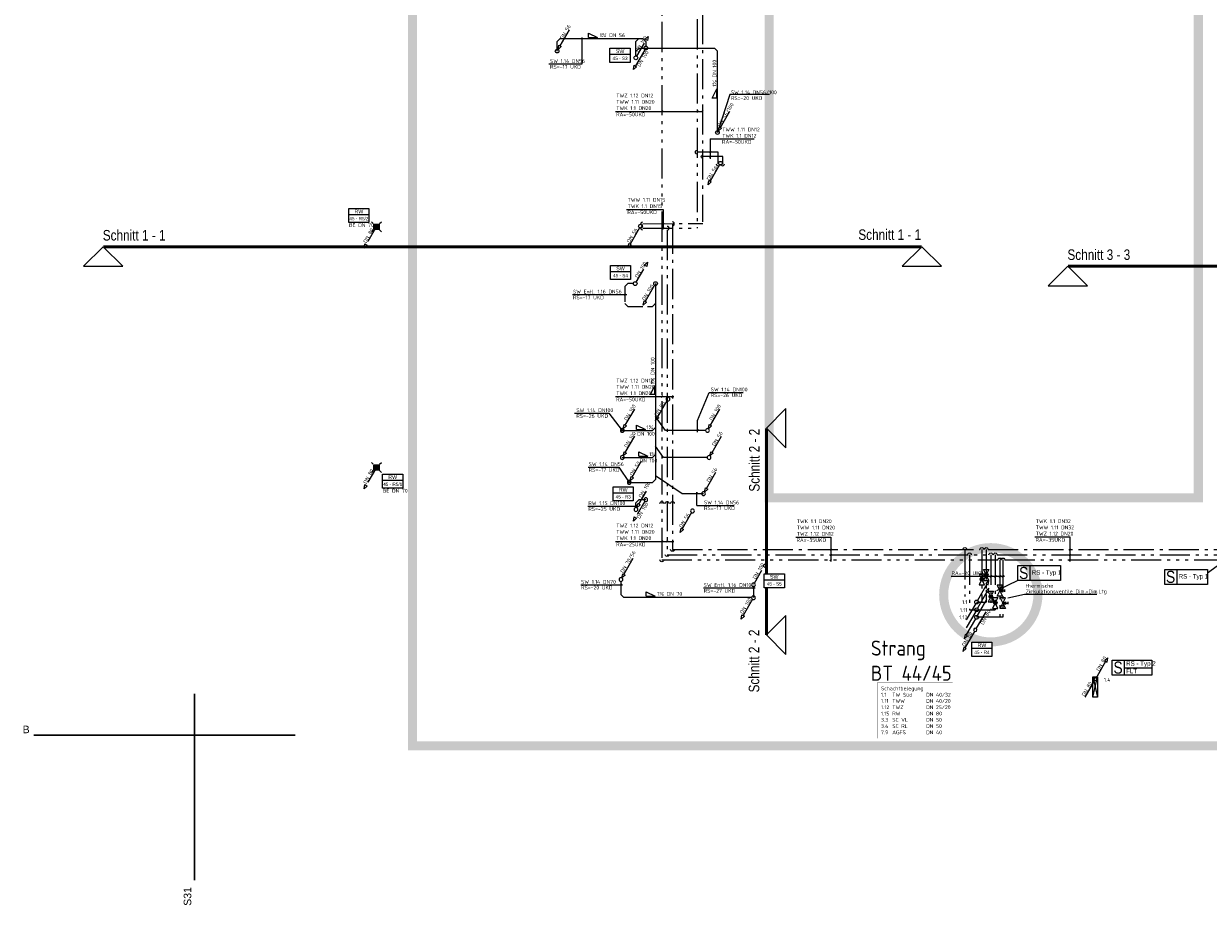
# Model space of a CAD drawing. Header units: metres. Extents: x -5 to 278, y -19 to 180.
# Tile 1 of 59: x 9 to 49, y 2 to 31. Entities that reach past the tile are written whole.
import ezdxf
from ezdxf.enums import TextEntityAlignment as Align

# ---------------------------------------------------------------- set-up
doc = ezdxf.new("R2010")
doc.units = ezdxf.units.M
doc.header["$LTSCALE"] = 0.1
for name, pattern in [('_PGMM_Ge_2Pkt', [16, 10, -2, 0, -2, 0, -2]), ('_PGMM_Ge_3Pkt', [18, 10, -2, 0, -2, 0, -2, 0, -2]), ('_PGMM_Ge_Ku', [6.5, 5, -1.5]), ('_PGMM_Ge_Pkt', [14, 10, -2, 0, -2])]:
    doc.linetypes.add(name, pattern=pattern)
doc.layers.get('0').update_dxf_attribs({"linetype": 'CONTINUOUS', "lineweight": 20})
for name, color, linetype, lineweight in [('A_TWW Bereiter_6', 4, 'CONTINUOUS', 20), ('S_Ablauf', 250, 'CONTINUOUS', 20), ('S_Fallstrangentlüftung', 24, '_PGMM_Ge_Ku', 20), ('S_Fallstrangentlüftung TXT', 24, 'CONTINUOUS', 20), ('S_Feuerlöschleitung trocken', 90, '_PGMM_FLT', 20), ('S_Feuerlöschleitung trocken TXT', 52, 'CONTINUOUS', 20), ('S_Kaltwasser', 90, '_PGMM_Ge_Pkt', 20), ('S_Regenwasser', 162, '_PGMM_Ge_Ku', 20), ('S_Regenwasser TXT', 162, 'CONTINUOUS', 20), ('S_Schmutzwasser', 34, 'CONTINUOUS', 20), ('S_Schmutzwasser TXT', 34, 'CONTINUOUS', 20), ('S_Stempel Schott', 125, 'CONTINUOUS', 20), ('S_Symbol Absperrventile', 190, 'CONTINUOUS', 20), ('S_TXT Strang RW', 140, 'CONTINUOUS', 20), ('S_TXT Strang SW', 30, 'CONTINUOUS', 20), ('S_TXT Strangname', 6, 'CONTINUOUS', 20), ('S_TXT_W+K+Z', 125, 'CONTINUOUS', 20), ('S_Warmwasser', 10, '_PGMM_Ge_2Pkt', 20), ('S_Zirkulation', 21, '_PGMM_Ge_3Pkt', 20)]:
    doc.layers.add(name, color=color, linetype=linetype, lineweight=lineweight)
doc.layers.add('EINFÜGEPUNKT', color=190, linetype='CONTINUOUS', lineweight=20, plot=False)
doc.layers.add('S_Schnittlinien', color=6, linetype='CONTINUOUS', lineweight=20, plot=False)
doc.styles.add('ACS_ISOCT', font='ISOCT')
doc.styles.add('Arial', font='arial.ttf')
doc.styles.add('ARIAL_NARROW', font='ARIALN.TTF')
doc.styles.get("Standard").update_dxf_attribs({"font": 'isocp.shx', "height": 0.001})
doc.styles.add('Style-Arial', font='arial.ttf')
doc.styles.add('TGA_E2-02$0$STANDARD', font='isocp3.shx')
doc.linetypes.add('_PGMM_FLT', pattern='A,8,0,["FLT",ACS_ISOCT,S=1,R=0,X=0,Y=-0.5],-3.2', length=11.2)

# ---------------------------------------------------------------- blocks, each defined once
blk = doc.blocks.new('Einfügepunkt Achse')
at = {"color": 0, "linetype": 'ByBlock', "lineweight": 30}
for p, q in [((0, 0.001373), (0, -0.004808)), ((0.003351, 0), (-0.005335, 0))]:
    blk.add_line(p, q, dxfattribs=at)
at = {"color": 0, "linetype": 'ByBlock', "style": 'Style-Arial'}
blk.add_text('B', height=0.00025, dxfattribs=at).set_placement((-0.005705, 0.000068))
blk.add_text('S31', height=0.00025, rotation=90, dxfattribs=at).set_placement((-0.000103, -0.005664))
blk = doc.blocks.new('Ablauf')
at = {"color": 0, "linetype": 'ByBlock'}
for p, q in [((-0.105, 0.105), (-0.165, 0.165)), ((-0.09, 0.09), (0.09, 0.09)), ((-0.09, -0.09), (-0.09, 0.09)), ((0.075, 0.075), (-0.075, 0.075)), ((-0.075, 0.075), (-0.075, -0.075)), ((-0.045, 0.075), (-0.045, -0.075)), ((-0.015, -0.075), (-0.015, 0.075)), ((0.015, 0.075), (0.015, -0.075)), ((0.045, -0.075), (0.045, 0.075)), ((0.075, -0.075), (0.075, 0.075)), ((0.09, 0.09), (0.09, -0.09)), ((0.105, 0.105), (0.165, 0.165)), ((-0.105, -0.105), (-0.165, -0.165)), ((0.09, -0.09), (-0.09, -0.09)), ((-0.075, -0.075), (0.075, -0.075)), ((0.105, -0.105), (0.165, -0.165))]:
    blk.add_line(p, q, dxfattribs=at)
blk = doc.blocks.new('Feuerlöschschrank')
at = {"color": 0, "linetype": 'ByBlock'}
blk.add_lwpolyline([(0.15, 0), (0, 0), (0, 0.67), (0.15, 0.67)], close=True, dxfattribs=at)
for points in [[(0, 0), (0.15, 0.67)], [(0, 0.67), (0.15, 0)]]:
    blk.add_lwpolyline(points, dxfattribs=at)
blk = doc.blocks.new('Sym_Absperrventile')
at = {"color": 0, "linetype": 'ByBlock', "const_width": 0.1}
blk.add_lwpolyline([(0, -0.522, 1), (0, 0.522, 1), (0, -0.522, -0.209016)], format="xyb", dxfattribs=at)
blk = doc.blocks.new('*U13')
at = {"linetype": 'ByBlock'}
h = blk.add_hatch(color=0, dxfattribs=at)
edge = h.paths.add_edge_path()
edge.add_arc((0, 0), 1.16, 0, 360)
at = {"color": 0, "linetype": 'ByBlock'}
for points in [[(0, 0), (-3.59, 1.79), (-3.59, -1.79), (0, 0)], [(0, 0), (3.59, 1.79), (3.59, -1.79), (0, 0)]]:
    blk.add_lwpolyline(points, dxfattribs=at)
blk.add_circle((0, 0), 1.16, dxfattribs=at)
blk = doc.blocks.new('*U17')
at = {"linetype": 'ByBlock'}
h = blk.add_hatch(color=0, dxfattribs=at)
h.dxf.hatch_style = 1
h.paths.add_polyline_path([(0, 0), (-0.92, 1.72), (0.92, 1.72)])
at = {"color": 0, "linetype": 'ByBlock'}
for points in [[(0, 0), (-3.59, 1.79), (-3.59, -1.79), (0, 0)], [(0, 0), (-0.92, 1.72), (0.92, 1.72), (0, 0)], [(-0.75, 3.2), (0.75, 3.2)], [(0, 1.72), (0, 3.2)], [(0, 0), (3.59, 1.79), (3.59, -1.79), (0, 0)]]:
    blk.add_lwpolyline(points, dxfattribs=at)
blk = doc.blocks.new('*U18')
at = {"color": 0, "linetype": 'ByBlock'}
for p, q in [((0.344, 0.595), (0.031, 0.054)), ((0.411, 0.712), (0.305, 0.618)), ((0.305, 0.618), (0.383, 0.573)), ((0.383, 0.573), (0.411, 0.712)), ((-0.031, -0.054), (-0.344, -0.595))]:
    blk.add_line(p, q, dxfattribs=at)
blk.add_circle((0, 0), 0.0625, dxfattribs=at)
blk = doc.blocks.new('*U19')
at = {"color": 0, "linetype": 'ByBlock'}
for p, q in [((0.031, 0.054), (0.344, 0.595)), ((-0.344, -0.595), (-0.031, -0.054)), ((-0.383, -0.573), (-0.411, -0.712)), ((-0.411, -0.712), (-0.305, -0.618)), ((-0.305, -0.618), (-0.383, -0.573))]:
    blk.add_line(p, q, dxfattribs=at)
blk.add_circle((0, 0), 0.0625, dxfattribs=at)
blk = doc.blocks.new('*U29')
at = {"color": 0, "linetype": 'ByBlock'}
blk.add_wipeout([(0, 0), (0.671, 0), (0.671, -0.473), (0, -0.473)], dxfattribs=at)
blk.add_lwpolyline([(0, 0), (0.671, 0), (0.671, -0.473), (0, -0.473)], close=True, dxfattribs=at)
blk.add_lwpolyline([(0, -0.203), (0.671, -0.203)], dxfattribs=at)
blk.add_lwpolyline([(0, -0.203), (0.671, -0.203)], dxfattribs=at)
at = {"color": 0, "linetype": 'ByBlock', "insert": (0.336, -0.102), "char_height": 0.125, "width": 0.20598, "attachment_point": 5, "style": 'ACS_ISOCT'}
blk.add_mtext('{\\fArial|b0|i0|c0|p34;SW}', dxfattribs=at)
at = {"color": 0, "linetype": 'ByBlock', "style": 'Arial'}
blk.add_attdef('STRANG_NR.', text='', height=0.11, dxfattribs=at).set_placement((0.336, -0.338), align=Align.MIDDLE_CENTER)
blk = doc.blocks.new('*U27')
at = {"color": 0, "linetype": 'ByBlock'}
blk.add_wipeout([(0, 0), (0.671, 0), (0.671, -0.473), (0, -0.473)], dxfattribs=at)
blk.add_lwpolyline([(0, 0), (0.671, 0), (0.671, -0.473), (0, -0.473)], close=True, dxfattribs=at)
blk.add_lwpolyline([(0, -0.203), (0.671, -0.203)], dxfattribs=at)
blk.add_lwpolyline([(0, -0.203), (0.671, -0.203)], dxfattribs=at)
at = {"color": 0, "linetype": 'ByBlock', "insert": (0.336, -0.102), "char_height": 0.125, "width": 0.20598, "attachment_point": 5, "style": 'ACS_ISOCT'}
blk.add_mtext('{\\fArial|b0|i0|c0|p34;RW}', dxfattribs=at)
at = {"color": 0, "linetype": 'ByBlock', "style": 'Arial'}
blk.add_attdef('STRANG_NR.', text='', height=0.11, dxfattribs=at).set_placement((0.336, -0.338), align=Align.MIDDLE_CENTER)

msp = doc.modelspace()

# ---------------------------------------------------------------- linework, layer by layer
at = {"layer": 'A_TWW Bereiter_6', "const_width": 0.3}
msp.add_lwpolyline([(48.36, 15.391), (34.1, 15.391), (34.1, 56.501), (48.36, 56.501)], close=True, dxfattribs=at)
at = {"layer": 'S_Fallstrangentlüftung'}
for p, q in [((29.976, 30.618), (30.082, 30.712)), ((30.082, 30.712), (30.054, 30.573)), ((29.702, 30.054), (30.015, 30.595)), ((30.054, 30.573), (29.976, 30.618)), ((29.681, 22.554), (29.994, 23.095)), ((29.955, 23.118), (30.061, 23.212)), ((30.033, 23.073), (29.955, 23.118)), ((30.061, 23.212), (30.033, 23.073)), ((29.304, 22.401), (29.404, 22.501)), ((29.592, 22.501), (29.404, 22.501)), ((29.304, 22.401), (29.304, 21.842)), ((29.404, 21.742), (29.304, 21.842)), ((29.404, 21.742), (30.225, 21.742)), ((30.225, 21.742), (30.325, 21.842)), ((30.325, 21.842), (30.325, 21.849)), ((33.612, 12.554), (33.924, 13.096)), ((33.885, 13.118), (33.992, 13.213)), ((33.963, 13.073), (33.885, 13.118)), ((33.992, 13.213), (33.963, 13.073)), ((33.581, 12.438), (33.581, 12.073))]:
    msp.add_line(p, q, dxfattribs=at)
at = {"layer": 'S_Fallstrangentlüftung', "linetype": 'Continuous'}
for centre in [(29.671, 30), (29.65, 22.5), (33.581, 12.5)]:
    msp.add_ellipse(centre, major_axis=(0, 0.0625), ratio=1, start_param=-1.570796, end_param=4.712389, dxfattribs=at)
at = {"layer": 'S_Fallstrangentlüftung TXT'}
for p, q in [((27.567, 22.137), (29.374, 22.137)), ((29.279, 22.11), (29.334, 22.165)), ((31.921, 12.393), (33.637, 12.393)), ((33.556, 12.365), (33.611, 12.42))]:
    msp.add_line(p, q, dxfattribs=at)
at = {"layer": 'S_Feuerlöschleitung trocken', "linetype": '_PGMM_FLT', "ltscale": 2}
for p, q in [((44.969, 9.4), (45.29, 9.957)), ((44.603, 8.766), (44.924, 9.323))]:
    msp.add_line(p, q, dxfattribs=at)
at = {"layer": 'S_Feuerlöschleitung trocken', "linetype": 'Continuous', "ltscale": 2}
for p, q in [((45.358, 10.074), (45.251, 9.979)), ((45.251, 9.979), (45.329, 9.934)), ((45.329, 9.934), (45.358, 10.074))]:
    msp.add_line(p, q, dxfattribs=at)
at = {"layer": 'S_Feuerlöschleitung trocken', "linetype": 'Continuous'}
msp.add_ellipse((44.947, 9.361), major_axis=(0, 0.0445), ratio=1, start_param=-1.570796, end_param=4.712389, dxfattribs=at)
at = {"layer": 'S_Kaltwasser'}
for p, q in [((31.885, 31.455), (31.885, 24.552)), ((32.555, 26.718), (31.885, 26.718)), ((32.555, 26.481), (32.555, 26.718)), ((29.905, 24.49), (31.899, 24.503)), ((30.885, 24.49), (30.885, 13.673)), ((30.885, 13.673), (41.102, 13.673)), ((40.605, 13.673), (40.605, 12.112)), ((41.164, 13.673), (41.164, 11.926)), ((41.314, 13.673), (41.314, 11.926)), ((41.377, 13.673), (52.163, 13.672)), ((40.993, 11.926), (41.314, 11.926))]:
    msp.add_line(p, q, dxfattribs=at)
at = {"layer": 'S_Kaltwasser', "linetype": 'Continuous', "extrusion": (0, 0, -1)}
for centre, major_axis in [((31.906, 26.718), (0.0442, 0.0442)), ((29.905, 24.49), (0.0442, 0.0442)), ((30.885, 15.2), (0.0442, -0.0442)), ((30.885, 13.673), (-0.0442, 0.0442)), ((40.598, 13.674), (0.0442, -0.0442)), ((41.164, 13.674), (0.0442, -0.0442)), ((41.314, 13.674), (0.0442, -0.0442))]:
    msp.add_ellipse(centre, major_axis=major_axis, ratio=1, start_param=2.352572, end_param=5.509999, dxfattribs=at)
at = {"layer": 'S_Kaltwasser', "linetype": 'Continuous'}
for centre, major_axis in [((32.555, 26.479), (-0.0002, -0.0625)), ((30.885, 24.49), (0.0625, 0))]:
    msp.add_ellipse(centre, major_axis=major_axis, ratio=1, start_param=4.708766, end_param=7.866194, dxfattribs=at)
at = {"layer": 'S_Regenwasser'}
for p, q in [((21.019, 24.338), (20.706, 23.797)), ((20.639, 23.68), (20.667, 23.819)), ((20.745, 23.774), (20.639, 23.68)), ((20.667, 23.819), (20.745, 23.774)), ((21.019, 16.342), (20.706, 15.801)), ((20.639, 15.684), (20.667, 15.824)), ((20.745, 15.779), (20.639, 15.684)), ((20.667, 15.824), (20.745, 15.779)), ((29.772, 15.171), (30.085, 15.713)), ((29.969, 15.271), (29.656, 14.73)), ((29.674, 15.224), (29.774, 15.324)), ((29.674, 15.063), (29.674, 15.224)), ((29.705, 15.054), (29.734, 15.194)), ((29.811, 15.149), (29.705, 15.054)), ((29.734, 15.194), (29.811, 15.149)), ((30, 15.325), (29.774, 15.324)), ((29.589, 14.613), (29.617, 14.752)), ((29.695, 14.707), (29.589, 14.613)), ((29.617, 14.752), (29.695, 14.707))]:
    msp.add_line(p, q, dxfattribs=at)
at = {"layer": 'S_Regenwasser', "linetype": 'Continuous'}
for p, q in [((41.294, 11.595), (40.981, 11.054)), ((40.919, 10.946), (40.606, 10.405)), ((40.567, 10.427), (40.539, 10.288)), ((40.539, 10.288), (40.645, 10.382)), ((40.645, 10.382), (40.567, 10.427))]:
    msp.add_line(p, q, dxfattribs=at)
for centre, major_axis in [((21.05, 24.392), (0, 0.0625)), ((21.05, 16.396), (0, 0.0625)), ((30, 15.325), (0, 0.0625)), ((29.674, 15), (0, 0.0625)), ((40.95, 11), (0, 0.055))]:
    msp.add_ellipse(centre, major_axis=major_axis, ratio=1, start_param=-1.570796, end_param=4.712389, dxfattribs=at)
at = {"layer": 'S_Regenwasser TXT'}
for p, q in [((28.074, 15.112), (29.726, 15.112)), ((29.647, 15.085), (29.701, 15.14))]:
    msp.add_line(p, q, dxfattribs=at)
at = {"layer": 'S_Schmutzwasser'}
for p, q in [((27.152, 30.395), (27.465, 30.936)), ((27.053, 30.538), (27.153, 30.638)), ((27.053, 30.224), (27.053, 30.538)), ((27.085, 30.278), (27.113, 30.418)), ((27.191, 30.373), (27.085, 30.278)), ((27.113, 30.418), (27.191, 30.373)), ((27.153, 30.638), (29.899, 30.638)), ((29.674, 30.538), (29.774, 30.638)), ((29.674, 30.062), (29.674, 30.538)), ((29.68, 30.225), (29.78, 30.325)), ((29.78, 30.325), (32.281, 30.325)), ((29.899, 30.638), (29.999, 30.538)), ((29.999, 30.538), (29.999, 30.386)), ((32.281, 30.325), (32.381, 30.225)), ((29.969, 30.271), (29.656, 29.73)), ((32.381, 27.52), (32.381, 30.225)), ((29.589, 29.613), (29.617, 29.752)), ((29.695, 29.707), (29.589, 29.613)), ((29.617, 29.752), (29.695, 29.707)), ((32.48, 27.691), (32.792, 28.232)), ((32.412, 27.574), (32.441, 27.713)), ((32.519, 27.668), (32.412, 27.574)), ((32.441, 27.713), (32.519, 27.668)), ((32.449, 26.444), (32.136, 25.903)), ((32.069, 25.786), (32.097, 25.925)), ((32.175, 25.88), (32.069, 25.786)), ((32.097, 25.925), (32.175, 25.88)), ((29.794, 24.356), (29.481, 23.815)), ((29.414, 23.698), (29.442, 23.837)), ((29.52, 23.792), (29.414, 23.698)), ((29.442, 23.837), (29.52, 23.792)), ((30.294, 22.446), (29.981, 21.905)), ((30.325, 22.5), (30.325, 21.89)), ((29.914, 21.788), (29.942, 21.927)), ((30.02, 21.882), (29.914, 21.788)), ((29.942, 21.927), (30.02, 21.882)), ((30.325, 21.89), (30.325, 15.999)), ((30.705, 18.611), (30.393, 18.069)), ((29.319, 17.796), (29.631, 18.337)), ((32.149, 17.796), (32.461, 18.337)), ((29.251, 17.679), (29.28, 17.819)), ((29.358, 17.774), (29.251, 17.679)), ((29.28, 17.819), (29.358, 17.774)), ((30.225, 17.625), (30.325, 17.725)), ((30.656, 17.625), (30.325, 18.089)), ((30.326, 17.952), (30.354, 18.092)), ((30.432, 18.047), (30.326, 17.952)), ((30.354, 18.092), (30.432, 18.047)), ((32.081, 17.679), (32.11, 17.819)), ((32.188, 17.774), (32.081, 17.679)), ((32.11, 17.819), (32.188, 17.774)), ((29.22, 17.625), (30.225, 17.625)), ((29.319, 16.896), (29.631, 17.437)), ((31.993, 17.625), (30.656, 17.625)), ((32.201, 16.896), (32.513, 17.437)), ((30.593, 16.725), (30.325, 17.1)), ((29.22, 16.725), (30.225, 16.724)), ((29.251, 16.779), (29.28, 16.919)), ((29.358, 16.874), (29.251, 16.779)), ((29.28, 16.919), (29.358, 16.874)), ((29.549, 16.071), (29.861, 16.612)), ((30.325, 16.823), (30.225, 16.724)), ((32.065, 16.725), (30.593, 16.725)), ((32.133, 16.779), (32.162, 16.919)), ((32.24, 16.874), (32.133, 16.779)), ((32.162, 16.919), (32.24, 16.874)), ((32.02, 15.696), (32.332, 16.237)), ((29.45, 15.9), (30.225, 15.899)), ((29.481, 15.954), (29.51, 16.094)), ((29.588, 16.049), (29.481, 15.954)), ((29.51, 16.094), (29.588, 16.049)), ((30.325, 15.999), (30.225, 15.899)), ((31.214, 15.525), (30.325, 16.118)), ((31.921, 15.525), (31.214, 15.525)), ((31.952, 15.579), (31.981, 15.719)), ((32.059, 15.674), (31.952, 15.579)), ((31.981, 15.719), (32.059, 15.674)), ((31.523, 14.897), (31.21, 14.356)), ((31.143, 14.239), (31.171, 14.378)), ((31.249, 14.333), (31.143, 14.239)), ((31.171, 14.378), (31.249, 14.333)), ((29.274, 12.843), (29.586, 13.384)), ((29.175, 12.609), (29.175, 12.173)), ((29.206, 12.726), (29.235, 12.865)), ((29.313, 12.82), (29.206, 12.726)), ((29.235, 12.865), (29.313, 12.82)), ((29.175, 12.173), (29.275, 12.073)), ((33.518, 12.073), (29.275, 12.073)), ((33.549, 12.016), (33.236, 11.475)), ((33.169, 11.358), (33.197, 11.497)), ((33.275, 11.452), (33.169, 11.358)), ((33.197, 11.497), (33.275, 11.452))]:
    msp.add_line(p, q, dxfattribs=at)
at = {"layer": 'S_Schmutzwasser', "linetype": 'Continuous'}
for centre in [(30, 30.325), (27.053, 30.224), (32.381, 27.52), (32.48, 26.498), (29.825, 24.41), (30.325, 22.5), (30.737, 18.665), (29.22, 17.625), (32.05, 17.625), (29.22, 16.725), (32.102, 16.725), (29.45, 15.9), (31.921, 15.525), (31.554, 14.951), (29.175, 12.671), (33.58, 12.07)]:
    msp.add_ellipse(centre, major_axis=(0, 0.0625), ratio=1, start_param=-1.570796, end_param=4.712389, dxfattribs=at)
at = {"layer": 'S_Schmutzwasser TXT'}
for p, q in [((28.101, 30.675), (28.101, 30.825)), ((28.101, 30.825), (28.401, 30.675)), ((27.869, 30.607), (27.913, 30.661)), ((27.891, 29.796), (27.891, 30.674)), ((28.101, 30.675), (28.401, 30.675)), ((26.784, 29.796), (27.891, 29.796)), ((32.209, 28.666), (32.359, 28.966)), ((32.359, 28.666), (32.359, 28.966)), ((32.794, 28.785), (32.381, 27.52)), ((34.108, 28.785), (32.794, 28.785)), ((32.359, 28.666), (32.209, 28.666)), ((30.153, 18.819), (30.303, 19.119)), ((30.303, 18.819), (30.303, 19.119)), ((30.303, 18.819), (30.153, 18.819)), ((31.719, 17.96), (32.102, 18.889)), ((32.102, 18.889), (33.236, 18.889)), ((27.637, 18.199), (28.771, 18.199)), ((28.771, 18.199), (29.22, 17.625)), ((29.687, 17.655), (29.687, 17.805)), ((29.687, 17.805), (29.987, 17.655)), ((31.719, 17.573), (31.719, 17.96)), ((29.193, 17.598), (29.247, 17.652)), ((29.687, 17.655), (29.987, 17.655)), ((31.692, 17.598), (31.747, 17.652)), ((29.773, 16.766), (29.773, 16.916)), ((29.773, 16.916), (30.073, 16.766)), ((29.773, 16.766), (30.073, 16.766)), ((28.084, 16.408), (29.105, 16.408)), ((29.105, 16.408), (29.45, 15.9)), ((29.423, 15.873), (29.477, 15.927)), ((31.674, 15.497), (31.728, 15.551)), ((31.701, 15.136), (31.701, 15.572)), ((31.701, 15.136), (32.937, 15.136)), ((27.843, 12.499), (29.228, 12.499)), ((29.148, 12.472), (29.202, 12.526)), ((30.009, 12.12), (30.009, 12.27)), ((30.009, 12.27), (30.309, 12.12)), ((30.009, 12.12), (30.309, 12.12))]:
    msp.add_line(p, q, dxfattribs=at)
at = {"layer": 'S_Schnittlinien'}
for p, q in [((11.972, 23.724), (11.322, 23.078)), ((11.972, 23.724), (12.623, 23.078)), ((39.17, 23.724), (38.52, 23.078)), ((39.17, 23.724), (39.821, 23.078)), ((11.322, 23.078), (12.623, 23.078)), ((38.52, 23.078), (39.821, 23.078)), ((44.027, 23.078), (43.376, 22.431)), ((44.027, 23.078), (44.677, 22.431)), ((43.376, 22.431), (44.677, 22.431)), ((34.01, 17.7), (34.657, 18.351)), ((34.657, 17.05), (34.657, 18.351)), ((34.01, 17.7), (34.657, 17.05)), ((34.01, 10.832), (34.657, 11.482)), ((34.657, 10.181), (34.657, 11.482)), ((34.01, 10.832), (34.657, 10.181))]:
    msp.add_line(p, q, dxfattribs=at)
at = {"layer": 'S_Schnittlinien', "const_width": 0.1}
for points in [[(11.972, 23.724), (39.17, 23.724)], [(44.027, 23.078), (71.225, 23.078)], [(34.01, 10.832), (34.01, 17.7)]]:
    msp.add_lwpolyline(points, dxfattribs=at)
at = {"layer": 'S_Schnittlinien'}
for points in [[(11.972, 23.724), (11.322, 23.078), (12.623, 23.078), (11.972, 23.724)], [(39.17, 23.724), (38.52, 23.078), (39.821, 23.078), (39.17, 23.724)], [(44.027, 23.078), (43.376, 22.431), (44.677, 22.431), (44.027, 23.078)], [(34.01, 17.7), (34.657, 17.05), (34.657, 18.351), (34.01, 17.7)], [(34.01, 10.832), (34.657, 10.181), (34.657, 11.482), (34.01, 10.832)]]:
    msp.add_solid(points, dxfattribs=at)
at = {"layer": 'S_Stempel Schott'}
for p, q in [((48.664, 12.897), (49.473, 13.482)), ((42.763, 13.137), (42.763, 12.637)), ((47.645, 13.008), (47.645, 12.508)), ((42.363, 12.637), (41.652, 12.3)), ((45.899, 9.994), (45.899, 9.494)), ((45.899, 9.744), (46.82, 9.745))]:
    msp.add_line(p, q, dxfattribs=at)
for points in [[(42.363, 13.137), (43.783, 13.137), (43.783, 12.637), (42.363, 12.637)], [(47.245, 13.008), (48.664, 13.008), (48.664, 12.508), (47.245, 12.508)], [(45.499, 9.994), (46.82, 9.995), (46.82, 9.495), (45.499, 9.494)]]:
    msp.add_lwpolyline(points, close=True, dxfattribs=at)
at = {"layer": 'S_TXT_W+K+Z'}
for p, q in [((28.989, 28.22), (31.904, 28.22)), ((30.508, 28.193), (30.562, 28.248)), ((31.683, 28.193), (31.737, 28.248)), ((31.858, 28.193), (31.912, 28.248)), ((32.145, 27.308), (33.598, 27.308)), ((32.145, 27.308), (32.145, 26.65)), ((32.118, 26.841), (32.172, 26.896)), ((32.118, 26.692), (32.172, 26.747)), ((29.364, 24.968), (30.578, 24.968)), ((30.578, 24.968), (30.578, 24.311)), ((30.551, 24.459), (30.606, 24.513)), ((30.551, 24.314), (30.606, 24.368)), ((28.989, 18.752), (30.933, 18.752)), ((30.508, 18.725), (30.562, 18.779)), ((30.683, 18.725), (30.737, 18.779)), ((30.858, 18.725), (30.912, 18.779)), ((28.989, 13.938), (30.934, 13.938)), ((30.509, 13.91), (30.563, 13.965)), ((30.684, 13.91), (30.738, 13.965)), ((30.859, 13.91), (30.913, 13.965)), ((34.983, 14.082), (36.146, 14.082)), ((36.146, 14.082), (36.146, 13.271)), ((42.924, 14.087), (44.087, 14.087)), ((44.087, 14.087), (44.087, 13.276)), ((36.119, 13.646), (36.173, 13.7)), ((36.119, 13.471), (36.173, 13.525)), ((44.06, 13.65), (44.114, 13.705)), ((44.06, 13.475), (44.114, 13.53)), ((36.119, 13.296), (36.173, 13.35)), ((44.06, 13.3), (44.114, 13.355)), ((40.15, 12.787), (41.918, 12.787)), ((41.132, 12.755), (41.197, 12.819)), ((41.281, 12.755), (41.345, 12.819)), ((41.433, 12.755), (41.498, 12.819)), ((41.581, 12.755), (41.645, 12.819)), ((41.732, 12.755), (41.797, 12.819)), ((41.833, 12.755), (41.897, 12.819)), ((42.03, 12.066), (42.586, 12.186)), ((42.586, 12.186), (44.985, 12.186))]:
    msp.add_line(p, q, dxfattribs=at)
at = {"layer": 'S_Warmwasser'}
for p, q in [((31.71, 31.28), (31.71, 24.34)), ((32.405, 26.868), (31.71, 26.868)), ((32.405, 26.481), (32.405, 26.868)), ((29.905, 24.34), (31.71, 24.34)), ((30.71, 24.277), (30.71, 13.498)), ((30.71, 13.498), (41.402, 13.499)), ((40.755, 13.498), (40.755, 11.669)), ((41.464, 13.498), (41.464, 11.669)), ((41.614, 13.498), (41.614, 11.669)), ((41.677, 13.498), (52.338, 13.497)), ((40.755, 11.669), (41.614, 11.669))]:
    msp.add_line(p, q, dxfattribs=at)
at = {"layer": 'S_Warmwasser', "linetype": 'Continuous', "extrusion": (0, 0, -1)}
for centre, major_axis in [((31.71, 26.868), (0.0442, 0.0442)), ((29.905, 24.34), (0.0442, 0.0442)), ((30.71, 15.2), (0.0442, -0.0442)), ((30.71, 13.498), (-0.0442, 0.0442)), ((40.755, 13.497), (0.0442, -0.0442)), ((41.464, 13.499), (0.0442, -0.0442)), ((41.614, 13.499), (0.0442, -0.0442))]:
    msp.add_ellipse(centre, major_axis=major_axis, ratio=1, start_param=2.352572, end_param=5.509999, dxfattribs=at)
at = {"layer": 'S_Warmwasser', "linetype": 'Continuous'}
for centre, major_axis in [((32.405, 26.48), (-0.0002, -0.0625)), ((30.71, 24.34), (0.0625, 0))]:
    msp.add_ellipse(centre, major_axis=major_axis, ratio=1, start_param=4.708766, end_param=7.866194, dxfattribs=at)
at = {"layer": 'S_Zirkulation'}
for p, q in [((30.535, 39.593), (30.535, 13.323)), ((30.535, 13.323), (41.702, 13.324)), ((41.764, 13.323), (41.764, 11.419)), ((41.865, 13.323), (41.865, 11.419)), ((41.927, 13.323), (53.143, 13.322)), ((41.865, 11.419), (40.993, 11.419))]:
    msp.add_line(p, q, dxfattribs=at)
at = {"layer": 'S_Zirkulation', "linetype": 'Continuous', "extrusion": (0, 0, -1)}
for centre, major_axis in [((30.535, 15.2), (0.0442, -0.0442)), ((41.764, 13.324), (0.0442, -0.0442)), ((41.865, 13.324), (0.0442, -0.0442)), ((30.535, 13.323), (-0.0442, 0.0442))]:
    msp.add_ellipse(centre, major_axis=major_axis, ratio=1, start_param=2.352572, end_param=5.509999, dxfattribs=at)

# ---------------------------------------------------------------- block references
at = {"layer": 'EINFÜGEPUNKT', "xscale": 1000, "yscale": 1000, "zscale": 1000}
msp.add_blockref('Einfügepunkt Achse', (15, 7.501), dxfattribs=at)
at = {"layer": 'S_Ablauf'}
for p in [(21.05, 24.391, 0.18), (21.05, 16.396, 0.18)]:
    msp.add_blockref('Ablauf', p, dxfattribs=at)
at = {"layer": 'S_Feuerlöschleitung trocken', "linetype": 'Continuous'}
msp.add_blockref('Feuerlöschschrank', (44.86, 8.766), dxfattribs=at)
at = {"layer": 'S_Kaltwasser', "linetype": 'Continuous', "xscale": 0.0500000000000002, "yscale": 0.0500000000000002, "zscale": 0.0500000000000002, "rotation": 90}
for p in [(41.314, 12.824), (41.164, 12.681)]:
    msp.add_blockref('*U13', p, dxfattribs=at)
at = {"layer": 'S_Kaltwasser', "linetype": 'Continuous', "ltscale": 10}
msp.add_blockref('*U18', (40.993, 11.926), dxfattribs=at)
at = {"layer": 'S_Symbol Absperrventile', "xscale": 3, "yscale": 3, "zscale": 3}
msp.add_blockref('Sym_Absperrventile', (41.464, 12.167), dxfattribs=at)
at = {"layer": 'S_Warmwasser', "linetype": 'Continuous', "ltscale": 10}
msp.add_blockref('*U18', (40.993, 11.669), dxfattribs=at)
at = {"layer": 'S_Warmwasser', "linetype": 'Continuous', "xscale": 0.0500000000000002, "yscale": 0.0500000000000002, "zscale": 0.0500000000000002, "rotation": 90}
for p in [(41.464, 12.108), (41.614, 11.894)]:
    msp.add_blockref('*U13', p, dxfattribs=at)
at = {"layer": 'S_Zirkulation', "linetype": 'Continuous', "xscale": 0.05, "yscale": 0.05, "zscale": 0.05, "rotation": 270}
for p in [(41.764, 12.302), (41.865, 11.89)]:
    msp.add_blockref('*U17', p, dxfattribs=at)
at = {"layer": 'S_Zirkulation', "linetype": 'Continuous', "ltscale": 10}
msp.add_blockref('*U19', (40.993, 11.419), dxfattribs=at)

# ---------------------------------------------------------------- texts
at = {"layer": 'S_Fallstrangentlüftung TXT', "lineweight": 30}
for p in [(29.736, 22.676), (33.648, 12.669)]:
    msp.add_text('DN 100', height=0.125, rotation=59.2913, dxfattribs=at).set_placement(p)
for s, p in [('SW Entl. 1.16 DN56', (27.582, 22.172)), ('RS=-17 UKD', (27.582, 21.98)), ('SW Entl. 1.16 DN100', (31.925, 12.428)), ('RS=-27 UKD', (31.925, 12.236))]:
    msp.add_text(s, height=0.125, dxfattribs=at).set_placement(p)
at = {"layer": 'S_Feuerlöschleitung trocken TXT', "lineweight": 30}
for p in [(45.07, 9.615), (44.588, 8.779)]:
    msp.add_text('DN 80', height=0.125, rotation=61.3658, dxfattribs=at).set_placement(p)
at = {"layer": 'S_Feuerlöschleitung trocken TXT', "lineweight": 30, "style": 'TGA_E2-02$0$STANDARD'}
msp.add_text('1.4', height=0.125, dxfattribs=at).set_placement((45.225, 9.283))
at = {"layer": 'S_Regenwasser TXT', "lineweight": 30}
for s, rotation, p in [('DN 80', 61.3658, (20.714, 23.833)), ('DN 80', 61.3658, (20.714, 15.838)), ('DN 100', 59.2913, (29.863, 15.375)), ('DN 100', 59.2913, (29.798, 14.677)), ('DN 80', 61.3658, (41.217, 11.157)), ('DN 80', 61.3658, (40.604, 10.435))]:
    msp.add_text(s, height=0.125, rotation=rotation, dxfattribs=at).set_placement(p)
for s, p in [('RW 1.15 DN100', (28.092, 15.147)), ('RS=-25 UKD', (28.092, 14.955))]:
    msp.add_text(s, height=0.125, dxfattribs=at).set_placement(p)
at = {"layer": 'S_Schmutzwasser TXT'}
for s, rotation, p in [('DN 56', 59.2913, (27.246, 30.599)), ('DN 100', 59.2913, (29.753, 30.177)), ('DN 100', 59.2913, (29.805, 29.688)), ('1%%% DN 100', 90, (32.344, 29.035)), ('DN 56/100', 59.2913, (32.48, 27.691)), ('DN 56', 59.2913, (32.122, 25.917)), ('DN 56', 59.2913, (29.469, 23.842)), ('DN 100', 59.2913, (29.972, 21.923)), ('1%%% DN 100', 90, (30.292, 19.157)), ('DN 56', 59.2913, (30.384, 18.09)), ('DN 100', 59.2913, (29.379, 17.937)), ('DN 100', 59.2913, (32.209, 17.937)), ('DN 100', 59.2913, (29.379, 17.037)), ('DN 56', 59.2913, (32.296, 17.089)), ('DN 50', 59.2913, (29.566, 16.1)), ('DN 56', 59.2913, (32.115, 15.889)), ('DN 56', 59.2913, (31.202, 14.377)), ('DN 70/56', 59.2913, (29.253, 12.878)), ('DN 100', 59.2913, (33.223, 11.516))]:
    msp.add_text(s, height=0.125, rotation=rotation, dxfattribs=at).set_placement(p)
for s, p in [('1%%% DN 56', (28.47, 30.69)), ('SW 1.14 DN56', (26.819, 29.831)), ('RS=-17 UKD', (26.819, 29.64)), ('SW 1.14 DN56/100', (32.828, 28.792)), ('RS=-20 UKD', (32.828, 28.601)), ('SW 1.14 DN100', (32.158, 18.924)), ('RS=-26 UKD', (32.158, 18.733)), ('SW 1.14 DN100', (27.693, 18.234)), ('RS=-26 UKD', (27.693, 18.043)), ('1%%% ', (30.025, 17.666)), (' DN 100', (29.625, 17.451)), ('SW 1.14 DN56', (28.103, 16.444)), (' DN 100', (29.711, 16.562)), ('1%%% ', (30.11, 16.776)), ('RS=-17 UKD', (28.103, 16.252)), ('SW 1.14 DN56', (31.935, 15.171)), ('RS=-17 UKD', (31.935, 14.98)), ('SW 1.14 DN70', (27.85, 12.535)), ('RS=-20 UKD', (27.85, 12.343)), ('1%%% DN 70', (30.378, 12.135))]:
    msp.add_text(s, height=0.125, dxfattribs=at).set_placement(p)
at = {"layer": 'S_Schnittlinien', "style": 'Arial', "width": 0.8}
for s, p in [('Schnitt 1 - 1', (11.957, 23.933)), ('Schnitt 1 - 1', (37.063, 23.953)), ('Schnitt 3 - 3', (44.011, 23.287))]:
    msp.add_text(s, height=0.35, dxfattribs=at).set_placement(p)
for p in [(33.782, 15.593), (33.771, 8.924)]:
    msp.add_text('Schnitt 2 - 2', height=0.35, rotation=90, dxfattribs=at).set_placement(p)
at = {"layer": 'S_Stempel Schott', "style": 'ARIAL_NARROW'}
for s, height, p in [('S', 0.4, (42.404, 12.691)), ('RS - Typ 1', 0.15, (42.826, 12.831)), ('S', 0.4, (47.286, 12.562)), ('RS - Typ 1', 0.15, (47.707, 12.703)), ('S', 0.4, (45.54, 9.548)), ('RS - Typ 2', 0.15, (45.961, 9.81)), ('FLT', 0.15, (45.961, 9.56))]:
    msp.add_text(s, height=height, dxfattribs=at).set_placement(p)
at = {"layer": 'S_TXT_W+K+Z'}
for s, p in [('RA=-50UKD', (29.013, 28.06)), ('RA=-50UKD', (32.533, 27.148)), ('RA=-50UKD', (29.388, 24.809)), ('RA=-35UKD', (42.949, 13.927)), ('Zirkulationsventile Dim.=Dim.Ltg', (42.625, 12.216)), ('thermische', (42.63, 12.406))]:
    msp.add_text(s, height=0.125, dxfattribs=at).set_placement(p)
at = {"layer": 'S_TXT_W+K+Z', "lineweight": 30}
for s, p in [('RA=-50UKD', (29.013, 18.592)), ('RA=-25UKD', (29.014, 13.778)), ('RA=-35UKD', (35.007, 13.922)), ('RA=-20 UKD', (40.158, 12.821))]:
    msp.add_text(s, height=0.125, dxfattribs=at).set_placement(p)
for s, p in [('1.1', (40.688, 11.861)), ('1.11', (40.688, 11.596)), ('1.12', (40.688, 11.356))]:
    msp.add_text(s, height=0.125, dxfattribs=at).set_placement(p, align=Align.RIGHT)
at = {"layer": 'S_TXT_W+K+Z', "char_height": 0.125, "width": 13.51068, "attachment_point": 1}
for s, insert in [('TWZ 1.12 DN12\\PTWW 1.11 DN20\\PTWK 1.1 DN20', (29.02, 28.81)), ('TWW 1.11 DN12\\PTWK 1.1 DN12', (32.539, 27.684)), ('TWW 1.11 DN15\\PTWK 1.1 DN15', (29.395, 25.345)), ('TWK 1.1 DN32\\PTWW 1.11 DN32\\PTWZ 1.12 DN20', (42.955, 14.676))]:
    msp.add_mtext(s, dxfattribs=dict(at, insert=insert))
at = {"layer": 'S_TXT_W+K+Z', "lineweight": 30, "char_height": 0.125, "width": 13.51068, "attachment_point": 1}
for s, insert in [('TWZ 1.12 DN12\\PTWW 1.11 DN20\\PTWK 1.1 DN20', (29.02, 19.341)), ('TWK 1.1 DN20\\PTWW 1.11 DN20\\PTWZ 1.12 DN12', (35.014, 14.672)), ('TWZ 1.12 DN12\\PTWW 1.11 DN20\\PTWK 1.1 DN20', (29.02, 14.527))]:
    msp.add_mtext(s, dxfattribs=dict(at, insert=insert))

# ---------------------------------------------------------------- next in the draw order: block references
at = {"layer": 'S_TXT Strang RW', "lineweight": -3}
msp.add_blockref('*U27', (20.132, 24.999), dxfattribs=at).add_auto_attribs({'STRANG_NR.': '45 - R5/2'})

# ---------------------------------------------------------------- next in the draw order: texts
at = {"layer": 'S_TXT Strangname', "insert": (37.479, 10.645), "char_height": 0.5, "width": 2.85071, "attachment_point": 1, "bg_fill": 3, "box_fill_scale": 1, "bg_fill_color": 256, "bg_fill_transparency": 0}
msp.add_mtext('Strang\\PBT 44/45', dxfattribs=at)

# ---------------------------------------------------------------- next in the draw order: texts
at = {"layer": 'S_TXT Strang RW', "lineweight": -3}
msp.add_text('BE DN 70', height=0.125, dxfattribs=at).set_placement((20.139, 24.384))
at = {"layer": 'S_TXT_W+K+Z', "insert": (37.815, 9.119), "char_height": 0.125, "width": 2.25395, "attachment_point": 1, "bg_fill": 3, "box_fill_scale": 2, "bg_fill_color": 256, "bg_fill_transparency": 0}
msp.add_mtext('\\A1;\\pxt3,12,15,21;Schachtbelegung\\P1.1^ITW Süd^IDN 40/32\\P1.11^ITWW ^IDN 40/20\\P1.12^ITWZ ^IDN 25/20\\P1.15 ^IRW^IDN 80\\P3.3^ISC VL^IDN 50\\P3.4^ISC RL^IDN 50\\P7.9^IAGFS^IDN 40', dxfattribs=at)

# ---------------------------------------------------------------- next in the draw order: linework, layer by layer
at = {"layer": 'A_TWW Bereiter_6', "const_width": 0.3}
msp.add_lwpolyline([(22.25, 56.501), (131.6, 56.501), (131.6, 7.151), (22.25, 7.151)], close=True, dxfattribs=at)
at = {"layer": 'S_TXT_W+K+Z', "const_width": 0.005}
msp.add_lwpolyline([(37.689, 7.396), (40.198, 7.396), (40.198, 9.241), (37.689, 9.241)], close=True, dxfattribs=at)

# ---------------------------------------------------------------- next in the draw order: block references
at = {"layer": 'S_TXT Strang RW', "lineweight": -3}
for p, values in [((21.255, 16.176), {'STRANG_NR.': '45 - R5/1'}), ((28.914, 15.757), {'STRANG_NR.': '45 - R3'}), ((40.833, 10.595), {'STRANG_NR.': '45 - R4'})]:
    msp.add_blockref('*U27', p, dxfattribs=at).add_auto_attribs(values)
at = {"layer": 'S_TXT Strang SW', "lineweight": -3}
for p, values in [((28.811, 30.321), {'STRANG_NR.': '45 - S3'}), ((28.825, 23.106), {'STRANG_NR.': '45 - S4'}), ((33.933, 12.867), {'STRANG_NR.': '45 - S5'})]:
    msp.add_blockref('*U29', p, dxfattribs=at).add_auto_attribs(values)

# ---------------------------------------------------------------- next in the draw order: texts
at = {"layer": 'S_TXT Strang RW', "lineweight": -3}
msp.add_text('BE DN 70', height=0.125, dxfattribs=at).set_placement((21.262, 15.561))

doc.saveas('drawing.dxf')
